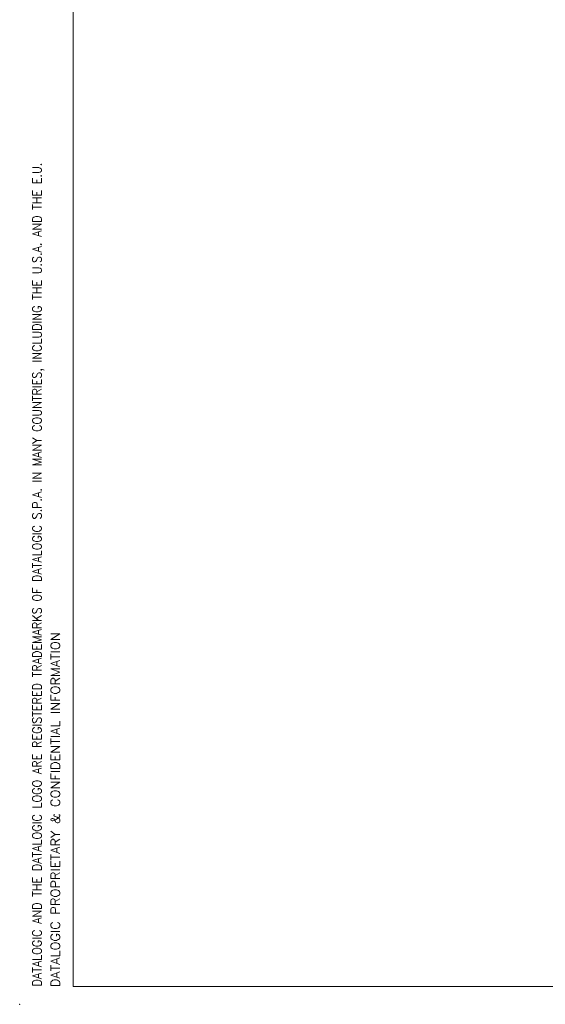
# Model space of a CAD drawing. Header units: millimetres. Extents: x 0 to 589, y 0 to 415.
# Tile 1 of 72: x 0 to 147, y 0 to 276. Entities that reach past the tile are written whole.
import ezdxf

# ---------------------------------------------------------------- set-up
doc = ezdxf.new("R2010")
doc.units = ezdxf.units.MM
doc.layers.add('1', color=7, linetype='Continuous', true_color=0xffffff)
doc.styles.add('blockfont', font='simplex.shx')

msp = doc.modelspace()

# ---------------------------------------------------------------- linework, layer by layer
at = {"layer": '1', "color": 3, "linetype": 'Continuous', "lineweight": 18}
for q in [(15, 415), (589, 5)]:
    msp.add_line((15, 5), q, dxfattribs=at)
at = {"layer": '1', "color": 253, "linetype": 'Continuous', "lineweight": 18}
msp.add_point((0, 0), dxfattribs=at)

# ---------------------------------------------------------------- texts
at = {"layer": '1', "color": 4, "linetype": 'Continuous', "lineweight": 13, "char_height": 2.5, "attachment_point": 7, "rotation": 90, "line_spacing_factor": 0.903614, "style": 'blockfont'}
for s, insert in [('\\W0.9207;DATALOGIC AND THE DATALOGIC LOGO ARE REGISTERED TRADEMARKS OF DATALOGIC S.P.A. IN MANY COUNTRIES, INCLUDING THE U.S.A. AND THE E.U. ', (6.857, 4.994)), ('\\W1.0669;DATALOGIC PROPRIETARY & CONFIDENTIAL INFORMATION', (11.226, 4.789))]:
    msp.add_mtext(s, dxfattribs=dict(at, insert=insert))

doc.saveas('drawing.dxf')
